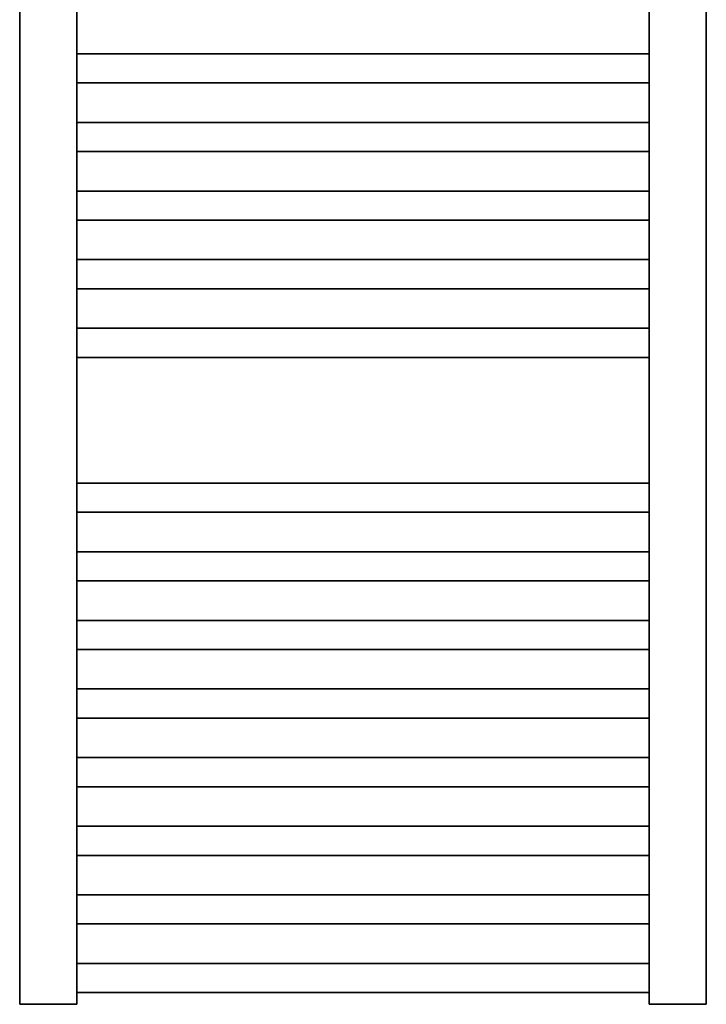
# Model space of a CAD drawing. Header units: millimetres. Extents: x 1279 to 58476, y -6899 to 74987.
# Tile 130 of 157: x 36075 to 36675, y -6385 to -5524. Entities that reach past the tile are written whole.
import ezdxf

# ---------------------------------------------------------------- set-up
doc = ezdxf.new("R2010")
doc.units = ezdxf.units.MM
doc.layers.add('UT_ZAŘÍZENÍ - OT', color=3, linetype='Continuous', lineweight=35)

msp = doc.modelspace()

# ---------------------------------------------------------------- linework, layer by layer
at = {"layer": 'UT_ZAŘÍZENÍ - OT', "linetype": 'Continuous'}
for p, q in [((36074.62, -4564.56), (36074.62, -6384.56)), ((36124.62, -6384.56), (36124.62, -4564.56)), ((36624.62, -4564.56), (36624.62, -6384.56)), ((36674.62, -6384.56), (36674.62, -4564.56)), ((36124.62, -5553.37), (36624.62, -5553.37)), ((36124.62, -5553.37), (36624.62, -5553.37)), ((36124.62, -5553.37), (36624.62, -5553.37)), ((36124.62, -5553.37), (36624.62, -5553.37)), ((36124.62, -5553.37), (36624.62, -5553.37)), ((36124.62, -5553.37), (36624.62, -5553.37)), ((36124.62, -5553.37), (36624.62, -5553.37)), ((36124.62, -5553.37), (36624.62, -5553.37)), ((36124.62, -5553.37), (36624.62, -5553.37)), ((36124.62, -5553.37), (36624.62, -5553.37)), ((36124.62, -5553.37), (36624.62, -5553.37)), ((36124.62, -5553.37), (36624.62, -5553.37)), ((36124.62, -5553.37), (36624.62, -5553.37)), ((36124.62, -5553.37), (36624.62, -5553.37)), ((36124.62, -5553.37), (36624.62, -5553.37)), ((36124.62, -5553.37), (36624.62, -5553.37)), ((36124.62, -5553.37), (36624.62, -5553.37)), ((36124.62, -5553.37), (36624.62, -5553.37)), ((36124.62, -5553.37), (36624.62, -5553.37)), ((36124.62, -5553.37), (36624.62, -5553.37)), ((36124.62, -5553.37), (36624.62, -5553.37)), ((36124.62, -5553.37), (36624.62, -5553.37)), ((36124.62, -5553.37), (36624.62, -5553.37)), ((36124.62, -5553.37), (36624.62, -5553.37)), ((36124.62, -5553.37), (36624.62, -5553.37)), ((36124.62, -5553.37), (36624.62, -5553.37)), ((36124.62, -5553.37), (36624.62, -5553.37)), ((36124.62, -5553.37), (36624.62, -5553.37)), ((36124.62, -5553.37), (36624.62, -5553.37)), ((36124.62, -5553.37), (36624.62, -5553.37)), ((36124.62, -5553.37), (36624.62, -5553.37)), ((36124.62, -5553.37), (36624.62, -5553.37)), ((36124.62, -5553.37), (36624.62, -5553.37)), ((36124.62, -5553.37), (36624.62, -5553.37)), ((36124.62, -5578.83), (36624.62, -5578.83)), ((36124.62, -5578.83), (36624.62, -5578.83)), ((36124.62, -5578.83), (36624.62, -5578.83)), ((36124.62, -5578.83), (36624.62, -5578.83)), ((36124.62, -5578.83), (36624.62, -5578.83)), ((36124.62, -5578.83), (36624.62, -5578.83)), ((36124.62, -5578.83), (36624.62, -5578.83)), ((36124.62, -5578.83), (36624.62, -5578.83)), ((36124.62, -5578.83), (36624.62, -5578.83)), ((36124.62, -5578.83), (36624.62, -5578.83)), ((36124.62, -5578.83), (36624.62, -5578.83)), ((36124.62, -5578.83), (36624.62, -5578.83)), ((36124.62, -5578.83), (36624.62, -5578.83)), ((36124.62, -5578.83), (36624.62, -5578.83)), ((36124.62, -5578.83), (36624.62, -5578.83)), ((36124.62, -5578.83), (36624.62, -5578.83)), ((36124.62, -5578.83), (36624.62, -5578.83)), ((36124.62, -5578.83), (36624.62, -5578.83)), ((36124.62, -5578.83), (36624.62, -5578.83)), ((36124.62, -5578.83), (36624.62, -5578.83)), ((36124.62, -5578.83), (36624.62, -5578.83)), ((36124.62, -5578.83), (36624.62, -5578.83)), ((36124.62, -5578.83), (36624.62, -5578.83)), ((36124.62, -5578.83), (36624.62, -5578.83)), ((36124.62, -5578.83), (36624.62, -5578.83)), ((36124.62, -5578.83), (36624.62, -5578.83)), ((36124.62, -5578.83), (36624.62, -5578.83)), ((36124.62, -5578.83), (36624.62, -5578.83)), ((36124.62, -5578.83), (36624.62, -5578.83)), ((36124.62, -5578.83), (36624.62, -5578.83)), ((36124.62, -5578.83), (36624.62, -5578.83)), ((36124.62, -5578.83), (36624.62, -5578.83)), ((36124.62, -5578.83), (36624.62, -5578.83)), ((36124.62, -5578.83), (36624.62, -5578.83)), ((36124.62, -5613.37), (36624.62, -5613.37)), ((36124.62, -5613.37), (36624.62, -5613.37)), ((36124.62, -5613.37), (36624.62, -5613.37)), ((36124.62, -5613.37), (36624.62, -5613.37)), ((36124.62, -5613.37), (36624.62, -5613.37)), ((36124.62, -5613.37), (36624.62, -5613.37)), ((36124.62, -5613.37), (36624.62, -5613.37)), ((36124.62, -5613.37), (36624.62, -5613.37)), ((36124.62, -5613.37), (36624.62, -5613.37)), ((36124.62, -5613.37), (36624.62, -5613.37)), ((36124.62, -5613.37), (36624.62, -5613.37)), ((36124.62, -5613.37), (36624.62, -5613.37)), ((36124.62, -5613.37), (36624.62, -5613.37)), ((36124.62, -5613.37), (36624.62, -5613.37)), ((36124.62, -5613.37), (36624.62, -5613.37)), ((36124.62, -5613.37), (36624.62, -5613.37)), ((36124.62, -5613.37), (36624.62, -5613.37)), ((36124.62, -5613.37), (36624.62, -5613.37)), ((36124.62, -5613.37), (36624.62, -5613.37)), ((36124.62, -5613.37), (36624.62, -5613.37)), ((36124.62, -5613.37), (36624.62, -5613.37)), ((36124.62, -5613.37), (36624.62, -5613.37)), ((36124.62, -5613.37), (36624.62, -5613.37)), ((36124.62, -5613.37), (36624.62, -5613.37)), ((36124.62, -5613.37), (36624.62, -5613.37)), ((36124.62, -5613.37), (36624.62, -5613.37)), ((36124.62, -5613.37), (36624.62, -5613.37)), ((36124.62, -5613.37), (36624.62, -5613.37)), ((36124.62, -5613.37), (36624.62, -5613.37)), ((36124.62, -5613.37), (36624.62, -5613.37)), ((36124.62, -5613.37), (36624.62, -5613.37)), ((36124.62, -5613.37), (36624.62, -5613.37)), ((36124.62, -5613.37), (36624.62, -5613.37)), ((36124.62, -5613.37), (36624.62, -5613.37)), ((36124.62, -5638.83), (36624.62, -5638.83)), ((36124.62, -5638.83), (36624.62, -5638.83)), ((36124.62, -5638.83), (36624.62, -5638.83)), ((36124.62, -5638.83), (36624.62, -5638.83)), ((36124.62, -5638.83), (36624.62, -5638.83)), ((36124.62, -5638.83), (36624.62, -5638.83)), ((36124.62, -5638.83), (36624.62, -5638.83)), ((36124.62, -5638.83), (36624.62, -5638.83)), ((36124.62, -5638.83), (36624.62, -5638.83)), ((36124.62, -5638.83), (36624.62, -5638.83)), ((36124.62, -5638.83), (36624.62, -5638.83)), ((36124.62, -5638.83), (36624.62, -5638.83)), ((36124.62, -5638.83), (36624.62, -5638.83)), ((36124.62, -5638.83), (36624.62, -5638.83)), ((36124.62, -5638.83), (36624.62, -5638.83)), ((36124.62, -5638.83), (36624.62, -5638.83)), ((36124.62, -5638.83), (36624.62, -5638.83)), ((36124.62, -5638.83), (36624.62, -5638.83)), ((36124.62, -5638.83), (36624.62, -5638.83)), ((36124.62, -5638.83), (36624.62, -5638.83)), ((36124.62, -5638.83), (36624.62, -5638.83)), ((36124.62, -5638.83), (36624.62, -5638.83)), ((36124.62, -5638.83), (36624.62, -5638.83)), ((36124.62, -5638.83), (36624.62, -5638.83)), ((36124.62, -5638.83), (36624.62, -5638.83)), ((36124.62, -5638.83), (36624.62, -5638.83)), ((36124.62, -5638.83), (36624.62, -5638.83)), ((36124.62, -5638.83), (36624.62, -5638.83)), ((36124.62, -5638.83), (36624.62, -5638.83)), ((36124.62, -5638.83), (36624.62, -5638.83)), ((36124.62, -5638.83), (36624.62, -5638.83)), ((36124.62, -5638.83), (36624.62, -5638.83)), ((36124.62, -5638.83), (36624.62, -5638.83)), ((36124.62, -5638.83), (36624.62, -5638.83)), ((36124.62, -5673.37), (36624.62, -5673.37)), ((36124.62, -5673.37), (36624.62, -5673.37)), ((36124.62, -5673.37), (36624.62, -5673.37)), ((36124.62, -5673.37), (36624.62, -5673.37)), ((36124.62, -5673.37), (36624.62, -5673.37)), ((36124.62, -5673.37), (36624.62, -5673.37)), ((36124.62, -5673.37), (36624.62, -5673.37)), ((36124.62, -5673.37), (36624.62, -5673.37)), ((36124.62, -5673.37), (36624.62, -5673.37)), ((36124.62, -5673.37), (36624.62, -5673.37)), ((36124.62, -5673.37), (36624.62, -5673.37)), ((36124.62, -5673.37), (36624.62, -5673.37)), ((36124.62, -5673.37), (36624.62, -5673.37)), ((36124.62, -5673.37), (36624.62, -5673.37)), ((36124.62, -5673.37), (36624.62, -5673.37)), ((36124.62, -5673.37), (36624.62, -5673.37)), ((36124.62, -5673.37), (36624.62, -5673.37)), ((36124.62, -5673.37), (36624.62, -5673.37)), ((36124.62, -5673.37), (36624.62, -5673.37)), ((36124.62, -5673.37), (36624.62, -5673.37)), ((36124.62, -5673.37), (36624.62, -5673.37)), ((36124.62, -5673.37), (36624.62, -5673.37)), ((36124.62, -5673.37), (36624.62, -5673.37)), ((36124.62, -5673.37), (36624.62, -5673.37)), ((36124.62, -5673.37), (36624.62, -5673.37)), ((36124.62, -5673.37), (36624.62, -5673.37)), ((36124.62, -5673.37), (36624.62, -5673.37)), ((36124.62, -5673.37), (36624.62, -5673.37)), ((36124.62, -5673.37), (36624.62, -5673.37)), ((36124.62, -5673.37), (36624.62, -5673.37)), ((36124.62, -5673.37), (36624.62, -5673.37)), ((36124.62, -5673.37), (36624.62, -5673.37)), ((36124.62, -5673.37), (36624.62, -5673.37)), ((36124.62, -5673.37), (36624.62, -5673.37)), ((36124.62, -5698.83), (36624.62, -5698.83)), ((36124.62, -5698.83), (36624.62, -5698.83)), ((36124.62, -5698.83), (36624.62, -5698.83)), ((36124.62, -5698.83), (36624.62, -5698.83)), ((36124.62, -5698.83), (36624.62, -5698.83)), ((36124.62, -5698.83), (36624.62, -5698.83)), ((36124.62, -5698.83), (36624.62, -5698.83)), ((36124.62, -5698.83), (36624.62, -5698.83)), ((36124.62, -5698.83), (36624.62, -5698.83)), ((36124.62, -5698.83), (36624.62, -5698.83)), ((36124.62, -5698.83), (36624.62, -5698.83)), ((36124.62, -5698.83), (36624.62, -5698.83)), ((36124.62, -5698.83), (36624.62, -5698.83)), ((36124.62, -5698.83), (36624.62, -5698.83)), ((36124.62, -5698.83), (36624.62, -5698.83)), ((36124.62, -5698.83), (36624.62, -5698.83)), ((36124.62, -5698.83), (36624.62, -5698.83)), ((36124.62, -5698.83), (36624.62, -5698.83)), ((36124.62, -5698.83), (36624.62, -5698.83)), ((36124.62, -5698.83), (36624.62, -5698.83)), ((36124.62, -5698.83), (36624.62, -5698.83)), ((36124.62, -5698.83), (36624.62, -5698.83)), ((36124.62, -5698.83), (36624.62, -5698.83)), ((36124.62, -5698.83), (36624.62, -5698.83)), ((36124.62, -5698.83), (36624.62, -5698.83)), ((36124.62, -5698.83), (36624.62, -5698.83)), ((36124.62, -5698.83), (36624.62, -5698.83)), ((36124.62, -5698.83), (36624.62, -5698.83)), ((36124.62, -5698.83), (36624.62, -5698.83)), ((36124.62, -5698.83), (36624.62, -5698.83)), ((36124.62, -5698.83), (36624.62, -5698.83)), ((36124.62, -5698.83), (36624.62, -5698.83)), ((36124.62, -5698.83), (36624.62, -5698.83)), ((36124.62, -5698.83), (36624.62, -5698.83)), ((36124.62, -5733.37), (36624.62, -5733.37)), ((36124.62, -5733.37), (36624.62, -5733.37)), ((36124.62, -5733.37), (36624.62, -5733.37)), ((36124.62, -5733.37), (36624.62, -5733.37)), ((36124.62, -5733.37), (36624.62, -5733.37)), ((36124.62, -5733.37), (36624.62, -5733.37)), ((36124.62, -5733.37), (36624.62, -5733.37)), ((36124.62, -5733.37), (36624.62, -5733.37)), ((36124.62, -5733.37), (36624.62, -5733.37)), ((36124.62, -5733.37), (36624.62, -5733.37)), ((36124.62, -5733.37), (36624.62, -5733.37)), ((36124.62, -5733.37), (36624.62, -5733.37)), ((36124.62, -5733.37), (36624.62, -5733.37)), ((36124.62, -5733.37), (36624.62, -5733.37)), ((36124.62, -5733.37), (36624.62, -5733.37)), ((36124.62, -5733.37), (36624.62, -5733.37)), ((36124.62, -5733.37), (36624.62, -5733.37)), ((36124.62, -5733.37), (36624.62, -5733.37)), ((36124.62, -5733.37), (36624.62, -5733.37)), ((36124.62, -5733.37), (36624.62, -5733.37)), ((36124.62, -5733.37), (36624.62, -5733.37)), ((36124.62, -5733.37), (36624.62, -5733.37)), ((36124.62, -5733.37), (36624.62, -5733.37)), ((36124.62, -5733.37), (36624.62, -5733.37)), ((36124.62, -5733.37), (36624.62, -5733.37)), ((36124.62, -5733.37), (36624.62, -5733.37)), ((36124.62, -5733.37), (36624.62, -5733.37)), ((36124.62, -5733.37), (36624.62, -5733.37)), ((36124.62, -5733.37), (36624.62, -5733.37)), ((36124.62, -5733.37), (36624.62, -5733.37)), ((36124.62, -5733.37), (36624.62, -5733.37)), ((36124.62, -5733.37), (36624.62, -5733.37)), ((36124.62, -5733.37), (36624.62, -5733.37)), ((36124.62, -5733.37), (36624.62, -5733.37)), ((36124.62, -5758.83), (36624.62, -5758.83)), ((36124.62, -5758.83), (36624.62, -5758.83)), ((36124.62, -5758.83), (36624.62, -5758.83)), ((36124.62, -5758.83), (36624.62, -5758.83)), ((36124.62, -5758.83), (36624.62, -5758.83)), ((36124.62, -5758.83), (36624.62, -5758.83)), ((36124.62, -5758.83), (36624.62, -5758.83)), ((36124.62, -5758.83), (36624.62, -5758.83)), ((36124.62, -5758.83), (36624.62, -5758.83)), ((36124.62, -5758.83), (36624.62, -5758.83)), ((36124.62, -5758.83), (36624.62, -5758.83)), ((36124.62, -5758.83), (36624.62, -5758.83)), ((36124.62, -5758.83), (36624.62, -5758.83)), ((36124.62, -5758.83), (36624.62, -5758.83)), ((36124.62, -5758.83), (36624.62, -5758.83)), ((36124.62, -5758.83), (36624.62, -5758.83)), ((36124.62, -5758.83), (36624.62, -5758.83)), ((36124.62, -5758.83), (36624.62, -5758.83)), ((36124.62, -5758.83), (36624.62, -5758.83)), ((36124.62, -5758.83), (36624.62, -5758.83)), ((36124.62, -5758.83), (36624.62, -5758.83)), ((36124.62, -5758.83), (36624.62, -5758.83)), ((36124.62, -5758.83), (36624.62, -5758.83)), ((36124.62, -5758.83), (36624.62, -5758.83)), ((36124.62, -5758.83), (36624.62, -5758.83)), ((36124.62, -5758.83), (36624.62, -5758.83)), ((36124.62, -5758.83), (36624.62, -5758.83)), ((36124.62, -5758.83), (36624.62, -5758.83)), ((36124.62, -5758.83), (36624.62, -5758.83)), ((36124.62, -5758.83), (36624.62, -5758.83)), ((36124.62, -5758.83), (36624.62, -5758.83)), ((36124.62, -5758.83), (36624.62, -5758.83)), ((36124.62, -5758.83), (36624.62, -5758.83)), ((36124.62, -5758.83), (36624.62, -5758.83)), ((36124.62, -5793.37), (36624.62, -5793.37)), ((36124.62, -5793.37), (36624.62, -5793.37)), ((36124.62, -5793.37), (36624.62, -5793.37)), ((36124.62, -5793.37), (36624.62, -5793.37)), ((36124.62, -5793.37), (36624.62, -5793.37)), ((36124.62, -5793.37), (36624.62, -5793.37)), ((36124.62, -5793.37), (36624.62, -5793.37)), ((36124.62, -5793.37), (36624.62, -5793.37)), ((36124.62, -5793.37), (36624.62, -5793.37)), ((36124.62, -5793.37), (36624.62, -5793.37)), ((36124.62, -5793.37), (36624.62, -5793.37)), ((36124.62, -5793.37), (36624.62, -5793.37)), ((36124.62, -5793.37), (36624.62, -5793.37)), ((36124.62, -5793.37), (36624.62, -5793.37)), ((36124.62, -5793.37), (36624.62, -5793.37)), ((36124.62, -5793.37), (36624.62, -5793.37)), ((36124.62, -5793.37), (36624.62, -5793.37)), ((36124.62, -5793.37), (36624.62, -5793.37)), ((36124.62, -5793.37), (36624.62, -5793.37)), ((36124.62, -5793.37), (36624.62, -5793.37)), ((36124.62, -5793.37), (36624.62, -5793.37)), ((36124.62, -5793.37), (36624.62, -5793.37)), ((36124.62, -5793.37), (36624.62, -5793.37)), ((36124.62, -5793.37), (36624.62, -5793.37)), ((36124.62, -5793.37), (36624.62, -5793.37)), ((36124.62, -5793.37), (36624.62, -5793.37)), ((36124.62, -5793.37), (36624.62, -5793.37)), ((36124.62, -5793.37), (36624.62, -5793.37)), ((36124.62, -5793.37), (36624.62, -5793.37)), ((36124.62, -5793.37), (36624.62, -5793.37)), ((36124.62, -5793.37), (36624.62, -5793.37)), ((36124.62, -5793.37), (36624.62, -5793.37)), ((36124.62, -5793.37), (36624.62, -5793.37)), ((36124.62, -5793.37), (36624.62, -5793.37)), ((36124.62, -5818.83), (36624.62, -5818.83)), ((36124.62, -5818.83), (36624.62, -5818.83)), ((36124.62, -5818.83), (36624.62, -5818.83)), ((36124.62, -5818.83), (36624.62, -5818.83)), ((36124.62, -5818.83), (36624.62, -5818.83)), ((36124.62, -5818.83), (36624.62, -5818.83)), ((36124.62, -5818.83), (36624.62, -5818.83)), ((36124.62, -5818.83), (36624.62, -5818.83)), ((36124.62, -5818.83), (36624.62, -5818.83)), ((36124.62, -5818.83), (36624.62, -5818.83)), ((36124.62, -5818.83), (36624.62, -5818.83)), ((36124.62, -5818.83), (36624.62, -5818.83)), ((36124.62, -5818.83), (36624.62, -5818.83)), ((36124.62, -5818.83), (36624.62, -5818.83)), ((36124.62, -5818.83), (36624.62, -5818.83)), ((36124.62, -5818.83), (36624.62, -5818.83)), ((36124.62, -5818.83), (36624.62, -5818.83)), ((36124.62, -5818.83), (36624.62, -5818.83)), ((36124.62, -5818.83), (36624.62, -5818.83)), ((36124.62, -5818.83), (36624.62, -5818.83)), ((36124.62, -5818.83), (36624.62, -5818.83)), ((36124.62, -5818.83), (36624.62, -5818.83)), ((36124.62, -5818.83), (36624.62, -5818.83)), ((36124.62, -5818.83), (36624.62, -5818.83)), ((36124.62, -5818.83), (36624.62, -5818.83)), ((36124.62, -5818.83), (36624.62, -5818.83)), ((36124.62, -5818.83), (36624.62, -5818.83)), ((36124.62, -5818.83), (36624.62, -5818.83)), ((36124.62, -5818.83), (36624.62, -5818.83)), ((36124.62, -5818.83), (36624.62, -5818.83)), ((36124.62, -5818.83), (36624.62, -5818.83)), ((36124.62, -5818.83), (36624.62, -5818.83)), ((36124.62, -5818.83), (36624.62, -5818.83)), ((36124.62, -5818.83), (36624.62, -5818.83)), ((36124.62, -5928.83), (36624.62, -5928.83)), ((36124.62, -5928.83), (36624.62, -5928.83)), ((36124.62, -5928.83), (36624.62, -5928.83)), ((36124.62, -5928.83), (36624.62, -5928.83)), ((36124.62, -5928.83), (36624.62, -5928.83)), ((36124.62, -5928.83), (36624.62, -5928.83)), ((36124.62, -5928.83), (36624.62, -5928.83)), ((36124.62, -5928.83), (36624.62, -5928.83)), ((36124.62, -5928.83), (36624.62, -5928.83)), ((36124.62, -5928.83), (36624.62, -5928.83)), ((36124.62, -5928.83), (36624.62, -5928.83)), ((36124.62, -5928.83), (36624.62, -5928.83)), ((36124.62, -5928.83), (36624.62, -5928.83)), ((36124.62, -5928.83), (36624.62, -5928.83)), ((36124.62, -5928.83), (36624.62, -5928.83)), ((36124.62, -5928.83), (36624.62, -5928.83)), ((36124.62, -5928.83), (36624.62, -5928.83)), ((36124.62, -5928.83), (36624.62, -5928.83)), ((36124.62, -5928.83), (36624.62, -5928.83)), ((36124.62, -5928.83), (36624.62, -5928.83)), ((36124.62, -5928.83), (36624.62, -5928.83)), ((36124.62, -5928.83), (36624.62, -5928.83)), ((36124.62, -5928.83), (36624.62, -5928.83)), ((36124.62, -5928.83), (36624.62, -5928.83)), ((36124.62, -5928.83), (36624.62, -5928.83)), ((36124.62, -5928.83), (36624.62, -5928.83)), ((36124.62, -5928.83), (36624.62, -5928.83)), ((36124.62, -5928.83), (36624.62, -5928.83)), ((36124.62, -5928.83), (36624.62, -5928.83)), ((36124.62, -5928.83), (36624.62, -5928.83)), ((36124.62, -5928.83), (36624.62, -5928.83)), ((36124.62, -5928.83), (36624.62, -5928.83)), ((36124.62, -5928.83), (36624.62, -5928.83)), ((36124.62, -5928.83), (36624.62, -5928.83)), ((36124.62, -5954.29), (36624.62, -5954.29)), ((36124.62, -5954.29), (36624.62, -5954.29)), ((36124.62, -5954.29), (36624.62, -5954.29)), ((36124.62, -5954.29), (36624.62, -5954.29)), ((36124.62, -5954.29), (36624.62, -5954.29)), ((36124.62, -5954.29), (36624.62, -5954.29)), ((36124.62, -5954.29), (36624.62, -5954.29)), ((36124.62, -5954.29), (36624.62, -5954.29)), ((36124.62, -5954.29), (36624.62, -5954.29)), ((36124.62, -5954.29), (36624.62, -5954.29)), ((36124.62, -5954.29), (36624.62, -5954.29)), ((36124.62, -5954.29), (36624.62, -5954.29)), ((36124.62, -5954.29), (36624.62, -5954.29)), ((36124.62, -5954.29), (36624.62, -5954.29)), ((36124.62, -5954.29), (36624.62, -5954.29)), ((36124.62, -5954.29), (36624.62, -5954.29)), ((36124.62, -5954.29), (36624.62, -5954.29)), ((36124.62, -5954.29), (36624.62, -5954.29)), ((36124.62, -5954.29), (36624.62, -5954.29)), ((36124.62, -5954.29), (36624.62, -5954.29)), ((36124.62, -5954.29), (36624.62, -5954.29)), ((36124.62, -5954.29), (36624.62, -5954.29)), ((36124.62, -5954.29), (36624.62, -5954.29)), ((36124.62, -5954.29), (36624.62, -5954.29)), ((36124.62, -5954.29), (36624.62, -5954.29)), ((36124.62, -5954.29), (36624.62, -5954.29)), ((36124.62, -5954.29), (36624.62, -5954.29)), ((36124.62, -5954.29), (36624.62, -5954.29)), ((36124.62, -5954.29), (36624.62, -5954.29)), ((36124.62, -5954.29), (36624.62, -5954.29)), ((36124.62, -5954.29), (36624.62, -5954.29)), ((36124.62, -5954.29), (36624.62, -5954.29)), ((36124.62, -5954.29), (36624.62, -5954.29)), ((36124.62, -5954.29), (36624.62, -5954.29)), ((36124.62, -5988.83), (36624.62, -5988.83)), ((36124.62, -5988.83), (36624.62, -5988.83)), ((36124.62, -5988.83), (36624.62, -5988.83)), ((36124.62, -5988.83), (36624.62, -5988.83)), ((36124.62, -5988.83), (36624.62, -5988.83)), ((36124.62, -5988.83), (36624.62, -5988.83)), ((36124.62, -5988.83), (36624.62, -5988.83)), ((36124.62, -5988.83), (36624.62, -5988.83)), ((36124.62, -5988.83), (36624.62, -5988.83)), ((36124.62, -5988.83), (36624.62, -5988.83)), ((36124.62, -5988.83), (36624.62, -5988.83)), ((36124.62, -5988.83), (36624.62, -5988.83)), ((36124.62, -5988.83), (36624.62, -5988.83)), ((36124.62, -5988.83), (36624.62, -5988.83)), ((36124.62, -5988.83), (36624.62, -5988.83)), ((36124.62, -5988.83), (36624.62, -5988.83)), ((36124.62, -5988.83), (36624.62, -5988.83)), ((36124.62, -5988.83), (36624.62, -5988.83)), ((36124.62, -5988.83), (36624.62, -5988.83)), ((36124.62, -5988.83), (36624.62, -5988.83)), ((36124.62, -5988.83), (36624.62, -5988.83)), ((36124.62, -5988.83), (36624.62, -5988.83)), ((36124.62, -5988.83), (36624.62, -5988.83)), ((36124.62, -5988.83), (36624.62, -5988.83)), ((36124.62, -5988.83), (36624.62, -5988.83)), ((36124.62, -5988.83), (36624.62, -5988.83)), ((36124.62, -5988.83), (36624.62, -5988.83)), ((36124.62, -5988.83), (36624.62, -5988.83)), ((36124.62, -5988.83), (36624.62, -5988.83)), ((36124.62, -5988.83), (36624.62, -5988.83)), ((36124.62, -5988.83), (36624.62, -5988.83)), ((36124.62, -5988.83), (36624.62, -5988.83)), ((36124.62, -5988.83), (36624.62, -5988.83)), ((36124.62, -5988.83), (36624.62, -5988.83)), ((36124.62, -6014.29), (36624.62, -6014.29)), ((36124.62, -6014.29), (36624.62, -6014.29)), ((36124.62, -6014.29), (36624.62, -6014.29)), ((36124.62, -6014.29), (36624.62, -6014.29)), ((36124.62, -6014.29), (36624.62, -6014.29)), ((36124.62, -6014.29), (36624.62, -6014.29)), ((36124.62, -6014.29), (36624.62, -6014.29)), ((36124.62, -6014.29), (36624.62, -6014.29)), ((36124.62, -6014.29), (36624.62, -6014.29)), ((36124.62, -6014.29), (36624.62, -6014.29)), ((36124.62, -6014.29), (36624.62, -6014.29)), ((36124.62, -6014.29), (36624.62, -6014.29)), ((36124.62, -6014.29), (36624.62, -6014.29)), ((36124.62, -6014.29), (36624.62, -6014.29)), ((36124.62, -6014.29), (36624.62, -6014.29)), ((36124.62, -6014.29), (36624.62, -6014.29)), ((36124.62, -6014.29), (36624.62, -6014.29)), ((36124.62, -6014.29), (36624.62, -6014.29)), ((36124.62, -6014.29), (36624.62, -6014.29)), ((36124.62, -6014.29), (36624.62, -6014.29)), ((36124.62, -6014.29), (36624.62, -6014.29)), ((36124.62, -6014.29), (36624.62, -6014.29)), ((36124.62, -6014.29), (36624.62, -6014.29)), ((36124.62, -6014.29), (36624.62, -6014.29)), ((36124.62, -6014.29), (36624.62, -6014.29)), ((36124.62, -6014.29), (36624.62, -6014.29)), ((36124.62, -6014.29), (36624.62, -6014.29)), ((36124.62, -6014.29), (36624.62, -6014.29)), ((36124.62, -6014.29), (36624.62, -6014.29)), ((36124.62, -6014.29), (36624.62, -6014.29)), ((36124.62, -6014.29), (36624.62, -6014.29)), ((36124.62, -6014.29), (36624.62, -6014.29)), ((36124.62, -6014.29), (36624.62, -6014.29)), ((36124.62, -6014.29), (36624.62, -6014.29)), ((36124.62, -6048.83), (36624.62, -6048.83)), ((36124.62, -6048.83), (36624.62, -6048.83)), ((36124.62, -6048.83), (36624.62, -6048.83)), ((36124.62, -6048.83), (36624.62, -6048.83)), ((36124.62, -6048.83), (36624.62, -6048.83)), ((36124.62, -6048.83), (36624.62, -6048.83)), ((36124.62, -6048.83), (36624.62, -6048.83)), ((36124.62, -6048.83), (36624.62, -6048.83)), ((36124.62, -6048.83), (36624.62, -6048.83)), ((36124.62, -6048.83), (36624.62, -6048.83)), ((36124.62, -6048.83), (36624.62, -6048.83)), ((36124.62, -6048.83), (36624.62, -6048.83)), ((36124.62, -6048.83), (36624.62, -6048.83)), ((36124.62, -6048.83), (36624.62, -6048.83)), ((36124.62, -6048.83), (36624.62, -6048.83)), ((36124.62, -6048.83), (36624.62, -6048.83)), ((36124.62, -6048.83), (36624.62, -6048.83)), ((36124.62, -6048.83), (36624.62, -6048.83)), ((36124.62, -6048.83), (36624.62, -6048.83)), ((36124.62, -6048.83), (36624.62, -6048.83)), ((36124.62, -6048.83), (36624.62, -6048.83)), ((36124.62, -6048.83), (36624.62, -6048.83)), ((36124.62, -6048.83), (36624.62, -6048.83)), ((36124.62, -6048.83), (36624.62, -6048.83)), ((36124.62, -6048.83), (36624.62, -6048.83)), ((36124.62, -6048.83), (36624.62, -6048.83)), ((36124.62, -6048.83), (36624.62, -6048.83)), ((36124.62, -6048.83), (36624.62, -6048.83)), ((36124.62, -6048.83), (36624.62, -6048.83)), ((36124.62, -6048.83), (36624.62, -6048.83)), ((36124.62, -6048.83), (36624.62, -6048.83)), ((36124.62, -6048.83), (36624.62, -6048.83)), ((36124.62, -6048.83), (36624.62, -6048.83)), ((36124.62, -6048.83), (36624.62, -6048.83)), ((36124.62, -6074.29), (36624.62, -6074.29)), ((36124.62, -6074.29), (36624.62, -6074.29)), ((36124.62, -6074.29), (36624.62, -6074.29)), ((36124.62, -6074.29), (36624.62, -6074.29)), ((36124.62, -6074.29), (36624.62, -6074.29)), ((36124.62, -6074.29), (36624.62, -6074.29)), ((36124.62, -6074.29), (36624.62, -6074.29)), ((36124.62, -6074.29), (36624.62, -6074.29)), ((36124.62, -6074.29), (36624.62, -6074.29)), ((36124.62, -6074.29), (36624.62, -6074.29)), ((36124.62, -6074.29), (36624.62, -6074.29)), ((36124.62, -6074.29), (36624.62, -6074.29)), ((36124.62, -6074.29), (36624.62, -6074.29)), ((36124.62, -6074.29), (36624.62, -6074.29)), ((36124.62, -6074.29), (36624.62, -6074.29)), ((36124.62, -6074.29), (36624.62, -6074.29)), ((36124.62, -6074.29), (36624.62, -6074.29)), ((36124.62, -6074.29), (36624.62, -6074.29)), ((36124.62, -6074.29), (36624.62, -6074.29)), ((36124.62, -6074.29), (36624.62, -6074.29)), ((36124.62, -6074.29), (36624.62, -6074.29)), ((36124.62, -6074.29), (36624.62, -6074.29)), ((36124.62, -6074.29), (36624.62, -6074.29)), ((36124.62, -6074.29), (36624.62, -6074.29)), ((36124.62, -6074.29), (36624.62, -6074.29)), ((36124.62, -6074.29), (36624.62, -6074.29)), ((36124.62, -6074.29), (36624.62, -6074.29)), ((36124.62, -6074.29), (36624.62, -6074.29)), ((36124.62, -6074.29), (36624.62, -6074.29)), ((36124.62, -6074.29), (36624.62, -6074.29)), ((36124.62, -6074.29), (36624.62, -6074.29)), ((36124.62, -6074.29), (36624.62, -6074.29)), ((36124.62, -6074.29), (36624.62, -6074.29)), ((36124.62, -6074.29), (36624.62, -6074.29)), ((36124.62, -6108.83), (36624.62, -6108.83)), ((36124.62, -6108.83), (36624.62, -6108.83)), ((36124.62, -6108.83), (36624.62, -6108.83)), ((36124.62, -6108.83), (36624.62, -6108.83)), ((36124.62, -6108.83), (36624.62, -6108.83)), ((36124.62, -6108.83), (36624.62, -6108.83)), ((36124.62, -6108.83), (36624.62, -6108.83)), ((36124.62, -6108.83), (36624.62, -6108.83)), ((36124.62, -6108.83), (36624.62, -6108.83)), ((36124.62, -6108.83), (36624.62, -6108.83)), ((36124.62, -6108.83), (36624.62, -6108.83)), ((36124.62, -6108.83), (36624.62, -6108.83)), ((36124.62, -6108.83), (36624.62, -6108.83)), ((36124.62, -6108.83), (36624.62, -6108.83)), ((36124.62, -6108.83), (36624.62, -6108.83)), ((36124.62, -6108.83), (36624.62, -6108.83)), ((36124.62, -6108.83), (36624.62, -6108.83)), ((36124.62, -6108.83), (36624.62, -6108.83)), ((36124.62, -6108.83), (36624.62, -6108.83)), ((36124.62, -6108.83), (36624.62, -6108.83)), ((36124.62, -6108.83), (36624.62, -6108.83)), ((36124.62, -6108.83), (36624.62, -6108.83)), ((36124.62, -6108.83), (36624.62, -6108.83)), ((36124.62, -6108.83), (36624.62, -6108.83)), ((36124.62, -6108.83), (36624.62, -6108.83)), ((36124.62, -6108.83), (36624.62, -6108.83)), ((36124.62, -6108.83), (36624.62, -6108.83)), ((36124.62, -6108.83), (36624.62, -6108.83)), ((36124.62, -6108.83), (36624.62, -6108.83)), ((36124.62, -6108.83), (36624.62, -6108.83)), ((36124.62, -6108.83), (36624.62, -6108.83)), ((36124.62, -6108.83), (36624.62, -6108.83)), ((36124.62, -6108.83), (36624.62, -6108.83)), ((36124.62, -6108.83), (36624.62, -6108.83)), ((36124.62, -6134.29), (36624.62, -6134.29)), ((36124.62, -6134.29), (36624.62, -6134.29)), ((36124.62, -6134.29), (36624.62, -6134.29)), ((36124.62, -6134.29), (36624.62, -6134.29)), ((36124.62, -6134.29), (36624.62, -6134.29)), ((36124.62, -6134.29), (36624.62, -6134.29)), ((36124.62, -6134.29), (36624.62, -6134.29)), ((36124.62, -6134.29), (36624.62, -6134.29)), ((36124.62, -6134.29), (36624.62, -6134.29)), ((36124.62, -6134.29), (36624.62, -6134.29)), ((36124.62, -6134.29), (36624.62, -6134.29)), ((36124.62, -6134.29), (36624.62, -6134.29)), ((36124.62, -6134.29), (36624.62, -6134.29)), ((36124.62, -6134.29), (36624.62, -6134.29)), ((36124.62, -6134.29), (36624.62, -6134.29)), ((36124.62, -6134.29), (36624.62, -6134.29)), ((36124.62, -6134.29), (36624.62, -6134.29)), ((36124.62, -6134.29), (36624.62, -6134.29)), ((36124.62, -6134.29), (36624.62, -6134.29)), ((36124.62, -6134.29), (36624.62, -6134.29)), ((36124.62, -6134.29), (36624.62, -6134.29)), ((36124.62, -6134.29), (36624.62, -6134.29)), ((36124.62, -6134.29), (36624.62, -6134.29)), ((36124.62, -6134.29), (36624.62, -6134.29)), ((36124.62, -6134.29), (36624.62, -6134.29)), ((36124.62, -6134.29), (36624.62, -6134.29)), ((36124.62, -6134.29), (36624.62, -6134.29)), ((36124.62, -6134.29), (36624.62, -6134.29)), ((36124.62, -6134.29), (36624.62, -6134.29)), ((36124.62, -6134.29), (36624.62, -6134.29)), ((36124.62, -6134.29), (36624.62, -6134.29)), ((36124.62, -6134.29), (36624.62, -6134.29)), ((36124.62, -6134.29), (36624.62, -6134.29)), ((36124.62, -6134.29), (36624.62, -6134.29)), ((36124.62, -6168.83), (36624.62, -6168.83)), ((36124.62, -6168.83), (36624.62, -6168.83)), ((36124.62, -6168.83), (36624.62, -6168.83)), ((36124.62, -6168.83), (36624.62, -6168.83)), ((36124.62, -6168.83), (36624.62, -6168.83)), ((36124.62, -6168.83), (36624.62, -6168.83)), ((36124.62, -6168.83), (36624.62, -6168.83)), ((36124.62, -6168.83), (36624.62, -6168.83)), ((36124.62, -6168.83), (36624.62, -6168.83)), ((36124.62, -6168.83), (36624.62, -6168.83)), ((36124.62, -6168.83), (36624.62, -6168.83)), ((36124.62, -6168.83), (36624.62, -6168.83)), ((36124.62, -6168.83), (36624.62, -6168.83)), ((36124.62, -6168.83), (36624.62, -6168.83)), ((36124.62, -6168.83), (36624.62, -6168.83)), ((36124.62, -6168.83), (36624.62, -6168.83)), ((36124.62, -6168.83), (36624.62, -6168.83)), ((36124.62, -6168.83), (36624.62, -6168.83)), ((36124.62, -6168.83), (36624.62, -6168.83)), ((36124.62, -6168.83), (36624.62, -6168.83)), ((36124.62, -6168.83), (36624.62, -6168.83)), ((36124.62, -6168.83), (36624.62, -6168.83)), ((36124.62, -6168.83), (36624.62, -6168.83)), ((36124.62, -6168.83), (36624.62, -6168.83)), ((36124.62, -6168.83), (36624.62, -6168.83)), ((36124.62, -6168.83), (36624.62, -6168.83)), ((36124.62, -6168.83), (36624.62, -6168.83)), ((36124.62, -6168.83), (36624.62, -6168.83)), ((36124.62, -6168.83), (36624.62, -6168.83)), ((36124.62, -6168.83), (36624.62, -6168.83)), ((36124.62, -6168.83), (36624.62, -6168.83)), ((36124.62, -6168.83), (36624.62, -6168.83)), ((36124.62, -6168.83), (36624.62, -6168.83)), ((36124.62, -6168.83), (36624.62, -6168.83)), ((36124.62, -6194.29), (36624.62, -6194.29)), ((36124.62, -6194.29), (36624.62, -6194.29)), ((36124.62, -6194.29), (36624.62, -6194.29)), ((36124.62, -6194.29), (36624.62, -6194.29)), ((36124.62, -6194.29), (36624.62, -6194.29)), ((36124.62, -6194.29), (36624.62, -6194.29)), ((36124.62, -6194.29), (36624.62, -6194.29)), ((36124.62, -6194.29), (36624.62, -6194.29)), ((36124.62, -6194.29), (36624.62, -6194.29)), ((36124.62, -6194.29), (36624.62, -6194.29)), ((36124.62, -6194.29), (36624.62, -6194.29)), ((36124.62, -6194.29), (36624.62, -6194.29)), ((36124.62, -6194.29), (36624.62, -6194.29)), ((36124.62, -6194.29), (36624.62, -6194.29)), ((36124.62, -6194.29), (36624.62, -6194.29)), ((36124.62, -6194.29), (36624.62, -6194.29)), ((36124.62, -6194.29), (36624.62, -6194.29)), ((36124.62, -6194.29), (36624.62, -6194.29)), ((36124.62, -6194.29), (36624.62, -6194.29)), ((36124.62, -6194.29), (36624.62, -6194.29)), ((36124.62, -6194.29), (36624.62, -6194.29)), ((36124.62, -6194.29), (36624.62, -6194.29)), ((36124.62, -6194.29), (36624.62, -6194.29)), ((36124.62, -6194.29), (36624.62, -6194.29)), ((36124.62, -6194.29), (36624.62, -6194.29)), ((36124.62, -6194.29), (36624.62, -6194.29)), ((36124.62, -6194.29), (36624.62, -6194.29)), ((36124.62, -6194.29), (36624.62, -6194.29)), ((36124.62, -6194.29), (36624.62, -6194.29)), ((36124.62, -6194.29), (36624.62, -6194.29)), ((36124.62, -6194.29), (36624.62, -6194.29)), ((36124.62, -6194.29), (36624.62, -6194.29)), ((36124.62, -6194.29), (36624.62, -6194.29)), ((36124.62, -6194.29), (36624.62, -6194.29)), ((36124.62, -6228.83), (36624.62, -6228.83)), ((36124.62, -6228.83), (36624.62, -6228.83)), ((36124.62, -6228.83), (36624.62, -6228.83)), ((36124.62, -6228.83), (36624.62, -6228.83)), ((36124.62, -6228.83), (36624.62, -6228.83)), ((36124.62, -6228.83), (36624.62, -6228.83)), ((36124.62, -6228.83), (36624.62, -6228.83)), ((36124.62, -6228.83), (36624.62, -6228.83)), ((36124.62, -6228.83), (36624.62, -6228.83)), ((36124.62, -6228.83), (36624.62, -6228.83)), ((36124.62, -6228.83), (36624.62, -6228.83)), ((36124.62, -6228.83), (36624.62, -6228.83)), ((36124.62, -6228.83), (36624.62, -6228.83)), ((36124.62, -6228.83), (36624.62, -6228.83)), ((36124.62, -6228.83), (36624.62, -6228.83)), ((36124.62, -6228.83), (36624.62, -6228.83)), ((36124.62, -6228.83), (36624.62, -6228.83)), ((36124.62, -6228.83), (36624.62, -6228.83)), ((36124.62, -6228.83), (36624.62, -6228.83)), ((36124.62, -6228.83), (36624.62, -6228.83)), ((36124.62, -6228.83), (36624.62, -6228.83)), ((36124.62, -6228.83), (36624.62, -6228.83)), ((36124.62, -6228.83), (36624.62, -6228.83)), ((36124.62, -6228.83), (36624.62, -6228.83)), ((36124.62, -6228.83), (36624.62, -6228.83)), ((36124.62, -6228.83), (36624.62, -6228.83)), ((36124.62, -6228.83), (36624.62, -6228.83)), ((36124.62, -6228.83), (36624.62, -6228.83)), ((36124.62, -6228.83), (36624.62, -6228.83)), ((36124.62, -6228.83), (36624.62, -6228.83)), ((36124.62, -6228.83), (36624.62, -6228.83)), ((36124.62, -6228.83), (36624.62, -6228.83)), ((36124.62, -6228.83), (36624.62, -6228.83)), ((36124.62, -6228.83), (36624.62, -6228.83)), ((36124.62, -6254.29), (36624.62, -6254.29)), ((36124.62, -6254.29), (36624.62, -6254.29)), ((36124.62, -6254.29), (36624.62, -6254.29)), ((36124.62, -6254.29), (36624.62, -6254.29)), ((36124.62, -6254.29), (36624.62, -6254.29)), ((36124.62, -6254.29), (36624.62, -6254.29)), ((36124.62, -6254.29), (36624.62, -6254.29)), ((36124.62, -6254.29), (36624.62, -6254.29)), ((36124.62, -6254.29), (36624.62, -6254.29)), ((36124.62, -6254.29), (36624.62, -6254.29)), ((36124.62, -6254.29), (36624.62, -6254.29)), ((36124.62, -6254.29), (36624.62, -6254.29)), ((36124.62, -6254.29), (36624.62, -6254.29)), ((36124.62, -6254.29), (36624.62, -6254.29)), ((36124.62, -6254.29), (36624.62, -6254.29)), ((36124.62, -6254.29), (36624.62, -6254.29)), ((36124.62, -6254.29), (36624.62, -6254.29)), ((36124.62, -6254.29), (36624.62, -6254.29)), ((36124.62, -6254.29), (36624.62, -6254.29)), ((36124.62, -6254.29), (36624.62, -6254.29)), ((36124.62, -6254.29), (36624.62, -6254.29)), ((36124.62, -6254.29), (36624.62, -6254.29)), ((36124.62, -6254.29), (36624.62, -6254.29)), ((36124.62, -6254.29), (36624.62, -6254.29)), ((36124.62, -6254.29), (36624.62, -6254.29)), ((36124.62, -6254.29), (36624.62, -6254.29)), ((36124.62, -6254.29), (36624.62, -6254.29)), ((36124.62, -6254.29), (36624.62, -6254.29)), ((36124.62, -6254.29), (36624.62, -6254.29)), ((36124.62, -6254.29), (36624.62, -6254.29)), ((36124.62, -6254.29), (36624.62, -6254.29)), ((36124.62, -6254.29), (36624.62, -6254.29)), ((36124.62, -6254.29), (36624.62, -6254.29)), ((36124.62, -6254.29), (36624.62, -6254.29)), ((36124.62, -6288.83), (36624.62, -6288.83)), ((36124.62, -6288.83), (36624.62, -6288.83)), ((36124.62, -6288.83), (36624.62, -6288.83)), ((36124.62, -6288.83), (36624.62, -6288.83)), ((36124.62, -6288.83), (36624.62, -6288.83)), ((36124.62, -6288.83), (36624.62, -6288.83)), ((36124.62, -6288.83), (36624.62, -6288.83)), ((36124.62, -6288.83), (36624.62, -6288.83)), ((36124.62, -6288.83), (36624.62, -6288.83)), ((36124.62, -6288.83), (36624.62, -6288.83)), ((36124.62, -6288.83), (36624.62, -6288.83)), ((36124.62, -6288.83), (36624.62, -6288.83)), ((36124.62, -6288.83), (36624.62, -6288.83)), ((36124.62, -6288.83), (36624.62, -6288.83)), ((36124.62, -6288.83), (36624.62, -6288.83)), ((36124.62, -6288.83), (36624.62, -6288.83)), ((36124.62, -6288.83), (36624.62, -6288.83)), ((36124.62, -6288.83), (36624.62, -6288.83)), ((36124.62, -6288.83), (36624.62, -6288.83)), ((36124.62, -6288.83), (36624.62, -6288.83)), ((36124.62, -6288.83), (36624.62, -6288.83)), ((36124.62, -6288.83), (36624.62, -6288.83)), ((36124.62, -6288.83), (36624.62, -6288.83)), ((36124.62, -6288.83), (36624.62, -6288.83)), ((36124.62, -6288.83), (36624.62, -6288.83)), ((36124.62, -6288.83), (36624.62, -6288.83)), ((36124.62, -6288.83), (36624.62, -6288.83)), ((36124.62, -6288.83), (36624.62, -6288.83)), ((36124.62, -6288.83), (36624.62, -6288.83)), ((36124.62, -6288.83), (36624.62, -6288.83)), ((36124.62, -6288.83), (36624.62, -6288.83)), ((36124.62, -6288.83), (36624.62, -6288.83)), ((36124.62, -6288.83), (36624.62, -6288.83)), ((36124.62, -6288.83), (36624.62, -6288.83)), ((36124.62, -6314.29), (36624.62, -6314.29)), ((36124.62, -6314.29), (36624.62, -6314.29)), ((36124.62, -6314.29), (36624.62, -6314.29)), ((36124.62, -6314.29), (36624.62, -6314.29)), ((36124.62, -6314.29), (36624.62, -6314.29)), ((36124.62, -6314.29), (36624.62, -6314.29)), ((36124.62, -6314.29), (36624.62, -6314.29)), ((36124.62, -6314.29), (36624.62, -6314.29)), ((36124.62, -6314.29), (36624.62, -6314.29)), ((36124.62, -6314.29), (36624.62, -6314.29)), ((36124.62, -6314.29), (36624.62, -6314.29)), ((36124.62, -6314.29), (36624.62, -6314.29)), ((36124.62, -6314.29), (36624.62, -6314.29)), ((36124.62, -6314.29), (36624.62, -6314.29)), ((36124.62, -6314.29), (36624.62, -6314.29)), ((36124.62, -6314.29), (36624.62, -6314.29)), ((36124.62, -6314.29), (36624.62, -6314.29)), ((36124.62, -6314.29), (36624.62, -6314.29)), ((36124.62, -6314.29), (36624.62, -6314.29)), ((36124.62, -6314.29), (36624.62, -6314.29)), ((36124.62, -6314.29), (36624.62, -6314.29)), ((36124.62, -6314.29), (36624.62, -6314.29)), ((36124.62, -6314.29), (36624.62, -6314.29)), ((36124.62, -6314.29), (36624.62, -6314.29)), ((36124.62, -6314.29), (36624.62, -6314.29)), ((36124.62, -6314.29), (36624.62, -6314.29)), ((36124.62, -6314.29), (36624.62, -6314.29)), ((36124.62, -6314.29), (36624.62, -6314.29)), ((36124.62, -6314.29), (36624.62, -6314.29)), ((36124.62, -6314.29), (36624.62, -6314.29)), ((36124.62, -6314.29), (36624.62, -6314.29)), ((36124.62, -6314.29), (36624.62, -6314.29)), ((36124.62, -6314.29), (36624.62, -6314.29)), ((36124.62, -6314.29), (36624.62, -6314.29)), ((36624.62, -6334.56), (36624.62, -6334.56)), ((36624.62, -6348.83), (36624.62, -6343.56)), ((36624.62, -6343.56), (36624.62, -6348.83)), ((36624.62, -6348.83), (36624.62, -6343.56)), ((36624.62, -6343.56), (36624.62, -6348.83)), ((36624.62, -6348.83), (36624.62, -6343.56)), ((36624.62, -6343.56), (36624.62, -6348.83)), ((36624.62, -6348.83), (36624.62, -6343.56)), ((36624.62, -6343.56), (36624.62, -6348.83)), ((36624.62, -6348.83), (36624.62, -6343.56)), ((36624.62, -6343.56), (36624.62, -6348.83)), ((36624.62, -6348.83), (36624.62, -6343.56)), ((36624.62, -6343.56), (36624.62, -6348.83)), ((36624.62, -6348.83), (36624.62, -6343.56)), ((36624.62, -6343.56), (36624.62, -6348.83)), ((36624.62, -6348.83), (36624.62, -6343.56)), ((36624.62, -6343.56), (36624.62, -6348.83)), ((36624.62, -6348.83), (36624.62, -6343.56)), ((36624.62, -6343.56), (36624.62, -6348.83)), ((36624.62, -6348.83), (36624.62, -6343.56)), ((36624.62, -6343.56), (36624.62, -6348.83)), ((36624.62, -6348.83), (36624.62, -6343.56)), ((36624.62, -6343.56), (36624.62, -6348.83)), ((36624.62, -6348.83), (36624.62, -6343.56)), ((36624.62, -6343.56), (36624.62, -6348.83)), ((36624.62, -6348.83), (36624.62, -6343.56)), ((36624.62, -6343.56), (36624.62, -6348.83)), ((36624.62, -6348.83), (36624.62, -6343.56)), ((36624.62, -6343.56), (36624.62, -6348.83)), ((36624.62, -6348.83), (36624.62, -6343.56)), ((36624.62, -6343.56), (36624.62, -6348.83)), ((36624.62, -6348.83), (36624.62, -6343.56)), ((36624.62, -6343.56), (36624.62, -6348.83)), ((36624.62, -6348.83), (36624.62, -6343.56)), ((36624.62, -6343.56), (36624.62, -6348.83)), ((36124.62, -6348.83), (36624.62, -6348.83)), ((36124.62, -6348.83), (36624.62, -6348.83)), ((36124.62, -6348.83), (36624.62, -6348.83)), ((36124.62, -6348.83), (36624.62, -6348.83)), ((36124.62, -6348.83), (36624.62, -6348.83)), ((36124.62, -6348.83), (36624.62, -6348.83)), ((36124.62, -6348.83), (36624.62, -6348.83)), ((36124.62, -6348.83), (36624.62, -6348.83)), ((36124.62, -6348.83), (36624.62, -6348.83)), ((36124.62, -6348.83), (36624.62, -6348.83)), ((36124.62, -6348.83), (36624.62, -6348.83)), ((36124.62, -6348.83), (36624.62, -6348.83)), ((36124.62, -6348.83), (36624.62, -6348.83)), ((36124.62, -6348.83), (36624.62, -6348.83)), ((36124.62, -6348.83), (36624.62, -6348.83)), ((36124.62, -6348.83), (36624.62, -6348.83)), ((36124.62, -6348.83), (36624.62, -6348.83)), ((36124.62, -6348.83), (36624.62, -6348.83)), ((36124.62, -6348.83), (36624.62, -6348.83)), ((36124.62, -6348.83), (36624.62, -6348.83)), ((36124.62, -6348.83), (36624.62, -6348.83)), ((36124.62, -6348.83), (36624.62, -6348.83)), ((36124.62, -6348.83), (36624.62, -6348.83)), ((36124.62, -6348.83), (36624.62, -6348.83)), ((36124.62, -6348.83), (36624.62, -6348.83)), ((36124.62, -6348.83), (36624.62, -6348.83)), ((36124.62, -6348.83), (36624.62, -6348.83)), ((36124.62, -6348.83), (36624.62, -6348.83)), ((36124.62, -6348.83), (36624.62, -6348.83)), ((36124.62, -6348.83), (36624.62, -6348.83)), ((36124.62, -6348.83), (36624.62, -6348.83)), ((36124.62, -6348.83), (36624.62, -6348.83)), ((36124.62, -6348.83), (36624.62, -6348.83)), ((36124.62, -6348.83), (36624.62, -6348.83)), ((36624.62, -6361.56), (36624.62, -6348.83)), ((36624.62, -6348.83), (36624.62, -6361.56)), ((36624.62, -6361.56), (36624.62, -6348.83)), ((36624.62, -6348.83), (36624.62, -6361.56)), ((36624.62, -6361.56), (36624.62, -6348.83)), ((36624.62, -6348.83), (36624.62, -6361.56)), ((36624.62, -6361.56), (36624.62, -6348.83)), ((36624.62, -6348.83), (36624.62, -6361.56)), ((36624.62, -6361.56), (36624.62, -6348.83)), ((36624.62, -6348.83), (36624.62, -6361.56)), ((36624.62, -6361.56), (36624.62, -6348.83)), ((36624.62, -6348.83), (36624.62, -6361.56)), ((36624.62, -6361.56), (36624.62, -6348.83)), ((36624.62, -6348.83), (36624.62, -6361.56)), ((36624.62, -6361.56), (36624.62, -6348.83)), ((36624.62, -6348.83), (36624.62, -6361.56)), ((36624.62, -6361.56), (36624.62, -6348.83)), ((36624.62, -6348.83), (36624.62, -6361.56)), ((36624.62, -6361.56), (36624.62, -6348.83)), ((36624.62, -6348.83), (36624.62, -6361.56)), ((36624.62, -6361.56), (36624.62, -6348.83)), ((36624.62, -6348.83), (36624.62, -6361.56)), ((36624.62, -6361.56), (36624.62, -6348.83)), ((36624.62, -6348.83), (36624.62, -6361.56)), ((36624.62, -6361.56), (36624.62, -6348.83)), ((36624.62, -6348.83), (36624.62, -6361.56)), ((36624.62, -6361.56), (36624.62, -6348.83)), ((36624.62, -6348.83), (36624.62, -6361.56)), ((36624.62, -6361.56), (36624.62, -6348.83)), ((36624.62, -6348.83), (36624.62, -6361.56)), ((36624.62, -6361.56), (36624.62, -6348.83)), ((36624.62, -6348.83), (36624.62, -6361.56)), ((36624.62, -6361.56), (36624.62, -6348.83)), ((36624.62, -6348.83), (36624.62, -6361.56)), ((36624.62, -6361.56), (36624.62, -6374.29)), ((36624.62, -6374.29), (36624.62, -6361.56)), ((36624.62, -6361.56), (36624.62, -6374.29)), ((36624.62, -6374.29), (36624.62, -6361.56)), ((36624.62, -6361.56), (36624.62, -6374.29)), ((36624.62, -6374.29), (36624.62, -6361.56)), ((36624.62, -6361.56), (36624.62, -6374.29)), ((36624.62, -6374.29), (36624.62, -6361.56)), ((36624.62, -6361.56), (36624.62, -6374.29)), ((36624.62, -6374.29), (36624.62, -6361.56)), ((36624.62, -6361.56), (36624.62, -6374.29)), ((36624.62, -6374.29), (36624.62, -6361.56)), ((36624.62, -6361.56), (36624.62, -6374.29)), ((36624.62, -6374.29), (36624.62, -6361.56)), ((36624.62, -6361.56), (36624.62, -6374.29)), ((36624.62, -6374.29), (36624.62, -6361.56)), ((36624.62, -6361.56), (36624.62, -6374.29)), ((36624.62, -6374.29), (36624.62, -6361.56)), ((36624.62, -6361.56), (36624.62, -6374.29)), ((36624.62, -6374.29), (36624.62, -6361.56)), ((36624.62, -6361.56), (36624.62, -6374.29)), ((36624.62, -6374.29), (36624.62, -6361.56)), ((36624.62, -6361.56), (36624.62, -6374.29)), ((36624.62, -6374.29), (36624.62, -6361.56)), ((36624.62, -6361.56), (36624.62, -6374.29)), ((36624.62, -6374.29), (36624.62, -6361.56)), ((36624.62, -6361.56), (36624.62, -6374.29)), ((36624.62, -6374.29), (36624.62, -6361.56)), ((36624.62, -6361.56), (36624.62, -6374.29)), ((36624.62, -6374.29), (36624.62, -6361.56)), ((36624.62, -6361.56), (36624.62, -6374.29)), ((36624.62, -6374.29), (36624.62, -6361.56)), ((36624.62, -6361.56), (36624.62, -6374.29)), ((36624.62, -6374.29), (36624.62, -6361.56)), ((36124.62, -6374.29), (36624.62, -6374.29)), ((36124.62, -6374.29), (36624.62, -6374.29)), ((36124.62, -6374.29), (36624.62, -6374.29)), ((36124.62, -6374.29), (36624.62, -6374.29)), ((36124.62, -6374.29), (36624.62, -6374.29)), ((36124.62, -6374.29), (36624.62, -6374.29)), ((36124.62, -6374.29), (36624.62, -6374.29)), ((36124.62, -6374.29), (36624.62, -6374.29)), ((36124.62, -6374.29), (36624.62, -6374.29)), ((36124.62, -6374.29), (36624.62, -6374.29)), ((36124.62, -6374.29), (36624.62, -6374.29)), ((36124.62, -6374.29), (36624.62, -6374.29)), ((36124.62, -6374.29), (36624.62, -6374.29)), ((36124.62, -6374.29), (36624.62, -6374.29)), ((36124.62, -6374.29), (36624.62, -6374.29)), ((36124.62, -6374.29), (36624.62, -6374.29)), ((36124.62, -6374.29), (36624.62, -6374.29)), ((36124.62, -6374.29), (36624.62, -6374.29)), ((36124.62, -6374.29), (36624.62, -6374.29)), ((36124.62, -6374.29), (36624.62, -6374.29)), ((36124.62, -6374.29), (36624.62, -6374.29)), ((36124.62, -6374.29), (36624.62, -6374.29)), ((36124.62, -6374.29), (36624.62, -6374.29)), ((36124.62, -6374.29), (36624.62, -6374.29)), ((36124.62, -6374.29), (36624.62, -6374.29)), ((36124.62, -6374.29), (36624.62, -6374.29)), ((36124.62, -6374.29), (36624.62, -6374.29)), ((36124.62, -6374.29), (36624.62, -6374.29)), ((36124.62, -6374.29), (36624.62, -6374.29)), ((36124.62, -6374.29), (36624.62, -6374.29)), ((36124.62, -6374.29), (36624.62, -6374.29)), ((36124.62, -6374.29), (36624.62, -6374.29)), ((36124.62, -6374.29), (36624.62, -6374.29)), ((36124.62, -6374.29), (36624.62, -6374.29)), ((36624.62, -6374.29), (36624.62, -6379.56)), ((36624.62, -6379.56), (36624.62, -6374.29)), ((36624.62, -6374.29), (36624.62, -6379.56)), ((36624.62, -6379.56), (36624.62, -6374.29)), ((36624.62, -6374.29), (36624.62, -6379.56)), ((36624.62, -6379.56), (36624.62, -6374.29)), ((36624.62, -6374.29), (36624.62, -6379.56)), ((36624.62, -6379.56), (36624.62, -6374.29)), ((36624.62, -6374.29), (36624.62, -6379.56)), ((36624.62, -6379.56), (36624.62, -6374.29)), ((36624.62, -6374.29), (36624.62, -6379.56)), ((36624.62, -6379.56), (36624.62, -6374.29)), ((36624.62, -6374.29), (36624.62, -6379.56)), ((36624.62, -6379.56), (36624.62, -6374.29)), ((36624.62, -6374.29), (36624.62, -6379.56)), ((36624.62, -6379.56), (36624.62, -6374.29)), ((36624.62, -6374.29), (36624.62, -6379.56)), ((36624.62, -6379.56), (36624.62, -6374.29)), ((36624.62, -6374.29), (36624.62, -6379.56)), ((36624.62, -6379.56), (36624.62, -6374.29)), ((36624.62, -6374.29), (36624.62, -6379.56)), ((36624.62, -6379.56), (36624.62, -6374.29)), ((36624.62, -6374.29), (36624.62, -6379.56)), ((36624.62, -6379.56), (36624.62, -6374.29)), ((36624.62, -6374.29), (36624.62, -6379.56)), ((36624.62, -6379.56), (36624.62, -6374.29)), ((36624.62, -6374.29), (36624.62, -6379.56)), ((36624.62, -6379.56), (36624.62, -6374.29)), ((36624.62, -6374.29), (36624.62, -6379.56)), ((36624.62, -6379.56), (36624.62, -6374.29)), ((36624.62, -6374.29), (36624.62, -6379.56)), ((36624.62, -6379.56), (36624.62, -6374.29)), ((36624.62, -6374.29), (36624.62, -6379.56)), ((36624.62, -6379.56), (36624.62, -6374.29)), ((36074.62, -6384.56), (36124.62, -6384.56)), ((36624.62, -6384.56), (36624.62, -6384.56)), ((36624.62, -6384.56), (36674.62, -6384.56))]:
    msp.add_line(p, q, dxfattribs=at)

doc.saveas('drawing.dxf')
